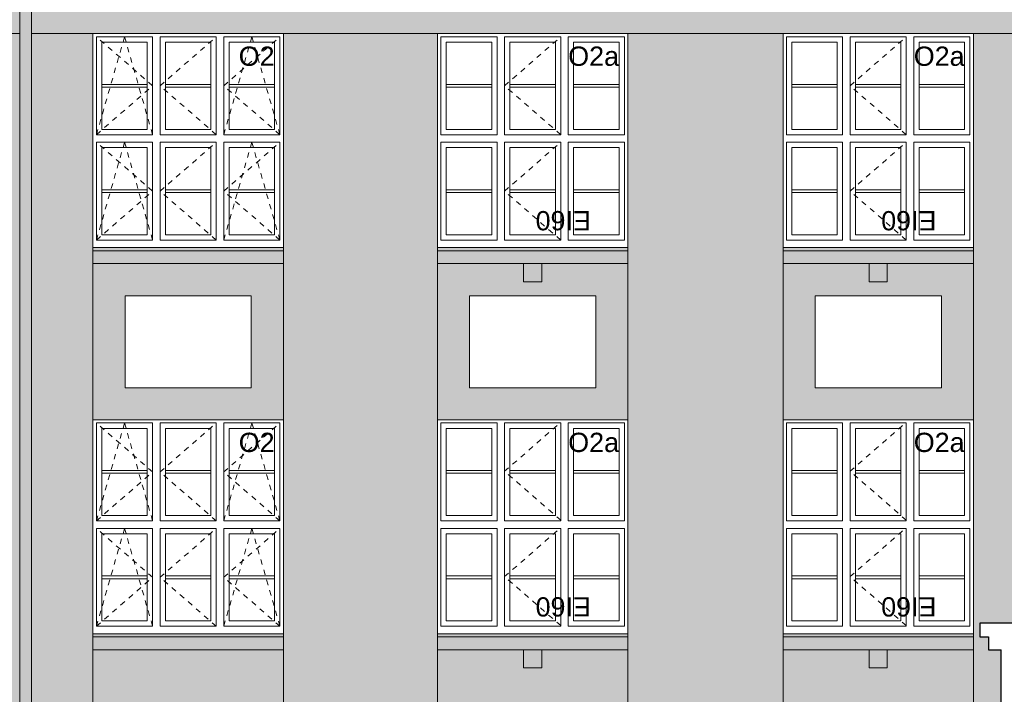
# Model space of a CAD drawing. Extents: x -396299 to -11759, y -15022 to 18278.
# Tile 194 of 205: x -41504 to -32300, y 1217 to 7523. Entities that reach past the tile are written whole.
import ezdxf

# ---------------------------------------------------------------- set-up
doc = ezdxf.new("R2010")
doc.units = 0
doc.header["$MEASUREMENT"] = 0
doc.linetypes.add('Hidden Line', pattern=[100, 50, -50])
doc.layers.add('Arch okna_Nr_Pióra__114', color=7, linetype='Continuous', lineweight=13, true_color=0xf1d696)
for name, color, linetype, lineweight in [('Arch okna_Nr_Pióra__32', 34, 'Continuous', 15), ('Arch opisy okien_Nr_Pióra__21', 7, 'Continuous', 13), ('INWENT ODWODNIENIE_Nr_Pióra__21', 7, 'Continuous', 13), ('INWENT. DRZWI_Nr_Pióra__21', 7, 'Continuous', 13), ('INWENT.ŚCIANY_Nr_Pióra__1', 7, 'Continuous', 25), ('INWENT.ŚCIANY_Nr_Pióra__21', 7, 'Continuous', 13)]:
    doc.layers.add(name, color=color, linetype=linetype, lineweight=lineweight)
doc.styles.add('GENERATED_STYLE_8', font='arial.ttf')

msp = doc.modelspace()

# ---------------------------------------------------------------- hatches: boundary and pattern name
at = {"layer": 'Arch okna_Nr_Pióra__114', "linetype": 'Continuous', "lineweight": 0, "true_color": 0x786b4b}
for points in [[(-41503.7, 7393.2), (-41503.7, 7873.2), (-41928.7, 7873.2), (-41928.7, 7393.2)], [(-41393.7, 7393.2), (-27763.7, 7393.2), (-27763.7, 7873.2), (-41393.7, 7873.2)], [(-41503.7, -1980), (-41503.7, 7393.2), (-41868.7, 7393.2), (-41868.7, -1980)], [(-40818.7, 7393.2), (-41393.7, 7393.2), (-41393.7, -1980), (-40818.7, -1980), (-40818.7, 140)], [(-39038.7, -1980), (-37598.7, -1980), (-37598.7, 140), (-37598.7, 7393.2), (-39038.7, 7393.2), (-39038.7, 5243.2)], [(-35818.7, 7393.2), (-35818.7, 140), (-35818.7, -1980), (-34368.7, -1980), (-34368.7, 5243.2), (-34368.7, 7393.2)], [(-32528.7, -87.6), (-32528.7, 40.5, -0.396768), (-32378.3, 200.2), (-32328.7, 203.2), (-32328.7, 1633.2), (-32448.8, 1633.2), (-32448.8, 1753.2), (-32528.7, 1753.2), (-32528.7, 1883.2), (-32328.7, 1883.2), (-31968.7, 1883.2), (-31968.7, 224.8), (-31820.6, 233.7, 0.37173), (-31792.5, 261), (-31619.3, 2240.9, -0.37173), (-31469.5, 2386.6), (-30688.7, 2433.5), (-30688.7, 5763.2), (-28908.7, 5763.2), (-28908.7, 2540.3), (-27872.7, 2602.4), (-27769.2, 2749.7, 0.154336), (-27763.7, 2767), (-27763.7, 7393.2), (-32588.7, 7393.2), (-32588.7, 5243.2), (-32588.7, -1980), (-32528.7, -1980)], [(-39038.7, 1633.2), (-40818.7, 1633.2), (-40818.7, 140), (-39038.7, 140)], [(-37598.7, 1633.2), (-37598.7, 140), (-35818.7, 140), (-35818.7, 1633.2)], [(-32588.7, 1633.2), (-34368.7, 1633.2), (-34368.7, 140), (-32588.7, 140)]]:
    msp.add_hatch(color=47, dxfattribs=at).paths.add_polyline_path(points, flags=0)
at = {"layer": 'Arch okna_Nr_Pióra__114', "linetype": 'Continuous', "lineweight": 0, "true_color": 0x3c3525}
for points in [[(-40818.7, 5243.2), (-39038.7, 5243.2), (-39038.7, 5393.2), (-40818.7, 5393.2)], [(-37598.7, 5243.2), (-35818.7, 5243.2), (-35818.7, 5393.2), (-37598.7, 5393.2)], [(-34368.7, 5243.2), (-32588.7, 5243.2), (-32588.7, 5393.2), (-34368.7, 5393.2)], [(-40818.7, 1633.2), (-39038.7, 1633.2), (-39038.7, 1783.2), (-40818.7, 1783.2)], [(-35818.7, 1633.2), (-37598.7, 1633.2), (-37598.7, 1783.2), (-35818.7, 1783.2)], [(-32588.7, 1633.2), (-34368.7, 1633.2), (-34368.7, 1783.2), (-32588.7, 1783.2)]]:
    msp.add_hatch(color=39, dxfattribs=at).paths.add_polyline_path(points, flags=0)
at = {"layer": 'Arch okna_Nr_Pióra__114', "linetype": 'Continuous', "lineweight": 0, "true_color": 0x786b4b}
h = msp.add_hatch(color=47, dxfattribs=at)
h.paths.add_polyline_path([(-40818.7, 3783.2), (-39038.7, 3783.2), (-39038.7, 5243.2), (-40818.7, 5243.2)], flags=0)
h.paths.add_polyline_path([(-40518.7, 4083.2), (-39338.7, 4083.2), (-39338.7, 4943.2), (-40518.7, 4943.2)], flags=0)
h = msp.add_hatch(color=47, dxfattribs=at)
h.paths.add_polyline_path([(-37598.7, 5243.2), (-37598.7, 3783.2), (-35818.7, 3783.2), (-35818.7, 5243.2)], flags=0)
h.paths.add_polyline_path([(-37298.7, 4083.2), (-36118.7, 4083.2), (-36118.7, 4943.2), (-37298.7, 4943.2)], flags=0)
h = msp.add_hatch(color=47, dxfattribs=at)
h.paths.add_polyline_path([(-34368.7, 5243.2), (-34368.7, 3783.2), (-32588.7, 3783.2), (-32588.7, 5243.2)], flags=0)
h.paths.add_polyline_path([(-34068.7, 4083.2), (-32888.7, 4083.2), (-32888.7, 4943.2), (-34068.7, 4943.2)], flags=0)
at = {"layer": 'Arch okna_Nr_Pióra__32', "linetype": 'Continuous', "lineweight": 0, "true_color": 0x603000}
msp.add_hatch(color=48, dxfattribs=at).paths.add_polyline_path([(-41533.7, -2121.8), (-41533.7, -2151.8), (-41503.7, -2181.8), (-41503.7, -3991.8), (-41393.7, -3991.8), (-41393.7, -2181.8), (-41363.7, -2151.8), (-41363.7, -2121.8), (-41393.7, -2121.8), (-41393.7, 10793.4), (-41503.7, 10793.4), (-41503.7, -2121.8)], flags=0)

# ---------------------------------------------------------------- linework, layer by layer
at = {"layer": 'INWENT ODWODNIENIE_Nr_Pióra__21', "linetype": 'Continuous'}
for p, q in [((-41503.7, 10793.4), (-41503.7, -2121.8)), ((-41393.7, 10793.4), (-41393.7, -2121.8))]:
    msp.add_line(p, q, dxfattribs=at)
at = {"layer": 'INWENT. DRZWI_Nr_Pióra__21', "linetype": 'Continuous'}
for p, q in [((-40261.2, 7363.2), (-40786.2, 7363.2)), ((-40786.2, 6448.2), (-40786.2, 7363.2)), ((-40261.2, 6448.2), (-40261.2, 7363.2)), ((-39666.2, 7363.2), (-40191.2, 7363.2)), ((-40191.2, 6448.2), (-40191.2, 7363.2)), ((-39666.2, 6448.2), (-39666.2, 7363.2)), ((-39596.2, 6448.2), (-39596.2, 7363.2)), ((-39071.2, 7363.2), (-39596.2, 7363.2)), ((-39071.2, 7363.2), (-39071.2, 6448.2)), ((-37041.2, 7363.2), (-37566.2, 7363.2)), ((-37566.2, 6448.2), (-37566.2, 7363.2)), ((-37041.2, 7363.2), (-37566.2, 7363.2)), ((-37566.2, 6448.2), (-37566.2, 7363.2)), ((-37041.2, 6448.2), (-37041.2, 7363.2)), ((-37041.2, 6448.2), (-37041.2, 7363.2)), ((-36446.2, 7363.2), (-36971.2, 7363.2)), ((-36971.2, 6448.2), (-36971.2, 7363.2)), ((-36446.2, 7363.2), (-36971.2, 7363.2)), ((-36971.2, 6448.2), (-36971.2, 7363.2)), ((-36446.2, 6448.2), (-36446.2, 7363.2)), ((-36446.2, 6448.2), (-36446.2, 7363.2)), ((-36376.2, 6448.2), (-36376.2, 7363.2)), ((-35851.2, 7363.2), (-36376.2, 7363.2)), ((-36376.2, 6448.2), (-36376.2, 7363.2)), ((-35851.2, 7363.2), (-36376.2, 7363.2)), ((-35851.2, 7363.2), (-35851.2, 6448.2)), ((-35851.2, 7363.2), (-35851.2, 6448.2)), ((-33811.2, 7363.2), (-34336.2, 7363.2)), ((-34336.2, 6448.2), (-34336.2, 7363.2)), ((-33811.2, 6448.2), (-33811.2, 7363.2)), ((-33216.2, 7363.2), (-33741.2, 7363.2)), ((-33741.2, 6448.2), (-33741.2, 7363.2)), ((-33216.2, 6448.2), (-33216.2, 7363.2)), ((-33146.2, 6448.2), (-33146.2, 7363.2)), ((-32621.2, 7363.2), (-33146.2, 7363.2)), ((-32621.2, 7363.2), (-32621.2, 6448.2)), ((-40311.2, 7313.2), (-40736.2, 7313.2)), ((-40736.2, 6498.2), (-40736.2, 7313.2)), ((-40311.2, 6498.2), (-40311.2, 7313.2)), ((-39716.2, 7313.2), (-40141.2, 7313.2)), ((-40141.2, 6498.2), (-40141.2, 7313.2)), ((-39716.2, 6498.2), (-39716.2, 7313.2)), ((-39546.2, 7313.2), (-39121.2, 7313.2)), ((-39546.2, 6498.2), (-39546.2, 7313.2)), ((-39121.2, 6498.2), (-39121.2, 7313.2)), ((-37091.2, 7313.2), (-37516.2, 7313.2)), ((-37516.2, 6498.2), (-37516.2, 7313.2)), ((-37091.2, 7313.2), (-37516.2, 7313.2)), ((-37516.2, 6498.2), (-37516.2, 7313.2)), ((-37091.2, 6498.2), (-37091.2, 7313.2)), ((-37091.2, 6498.2), (-37091.2, 7313.2)), ((-36496.2, 7313.2), (-36921.2, 7313.2)), ((-36921.2, 6498.2), (-36921.2, 7313.2)), ((-36496.2, 7313.2), (-36921.2, 7313.2)), ((-36921.2, 6498.2), (-36921.2, 7313.2)), ((-36496.2, 6498.2), (-36496.2, 7313.2)), ((-36496.2, 6498.2), (-36496.2, 7313.2)), ((-36326.2, 7313.2), (-35901.2, 7313.2)), ((-36326.2, 6498.2), (-36326.2, 7313.2)), ((-36326.2, 7313.2), (-35901.2, 7313.2)), ((-36326.2, 6498.2), (-36326.2, 7313.2)), ((-35901.2, 6498.2), (-35901.2, 7313.2)), ((-35901.2, 6498.2), (-35901.2, 7313.2)), ((-33861.2, 7313.2), (-34286.2, 7313.2)), ((-34286.2, 6498.2), (-34286.2, 7313.2)), ((-33861.2, 6498.2), (-33861.2, 7313.2)), ((-33266.2, 7313.2), (-33691.2, 7313.2)), ((-33691.2, 6498.2), (-33691.2, 7313.2)), ((-33266.2, 6498.2), (-33266.2, 7313.2)), ((-33096.2, 7313.2), (-32671.2, 7313.2)), ((-33096.2, 6498.2), (-33096.2, 7313.2)), ((-32671.2, 6498.2), (-32671.2, 7313.2)), ((-40311.2, 6918.7), (-40736.2, 6918.7)), ((-39716.2, 6918.7), (-40141.2, 6918.7)), ((-39546.2, 6918.7), (-39121.2, 6918.7)), ((-37091.2, 6918.7), (-37516.2, 6918.7)), ((-37091.2, 6918.7), (-37516.2, 6918.7)), ((-36496.2, 6918.7), (-36921.2, 6918.7)), ((-36496.2, 6918.7), (-36921.2, 6918.7)), ((-36326.2, 6918.7), (-35901.2, 6918.7)), ((-36326.2, 6918.7), (-35901.2, 6918.7)), ((-33861.2, 6918.7), (-34286.2, 6918.7)), ((-33266.2, 6918.7), (-33691.2, 6918.7)), ((-33096.2, 6918.7), (-32671.2, 6918.7)), ((-40311.2, 6892.7), (-40736.2, 6892.7)), ((-39716.2, 6892.7), (-40141.2, 6892.7)), ((-39546.2, 6892.7), (-39121.2, 6892.7)), ((-37091.2, 6892.7), (-37516.2, 6892.7)), ((-37091.2, 6892.7), (-37516.2, 6892.7)), ((-36496.2, 6892.7), (-36921.2, 6892.7)), ((-36496.2, 6892.7), (-36921.2, 6892.7)), ((-36326.2, 6892.7), (-35901.2, 6892.7)), ((-36326.2, 6892.7), (-35901.2, 6892.7)), ((-33861.2, 6892.7), (-34286.2, 6892.7)), ((-33266.2, 6892.7), (-33691.2, 6892.7)), ((-33096.2, 6892.7), (-32671.2, 6892.7)), ((-40261.2, 6448.2), (-40786.2, 6448.2)), ((-40311.2, 6498.2), (-40736.2, 6498.2)), ((-39666.2, 6448.2), (-40191.2, 6448.2)), ((-39716.2, 6498.2), (-40141.2, 6498.2)), ((-39071.2, 6448.2), (-39596.2, 6448.2)), ((-39546.2, 6498.2), (-39121.2, 6498.2)), ((-37041.2, 6448.2), (-37566.2, 6448.2)), ((-37041.2, 6448.2), (-37566.2, 6448.2)), ((-37091.2, 6498.2), (-37516.2, 6498.2)), ((-37091.2, 6498.2), (-37516.2, 6498.2)), ((-36446.2, 6448.2), (-36971.2, 6448.2)), ((-36446.2, 6448.2), (-36971.2, 6448.2)), ((-36496.2, 6498.2), (-36921.2, 6498.2)), ((-36496.2, 6498.2), (-36921.2, 6498.2)), ((-35851.2, 6448.2), (-36376.2, 6448.2)), ((-35851.2, 6448.2), (-36376.2, 6448.2)), ((-36326.2, 6498.2), (-35901.2, 6498.2)), ((-36326.2, 6498.2), (-35901.2, 6498.2)), ((-33811.2, 6448.2), (-34336.2, 6448.2)), ((-33861.2, 6498.2), (-34286.2, 6498.2)), ((-33216.2, 6448.2), (-33741.2, 6448.2)), ((-33266.2, 6498.2), (-33691.2, 6498.2)), ((-32621.2, 6448.2), (-33146.2, 6448.2)), ((-33096.2, 6498.2), (-32671.2, 6498.2)), ((-40261.2, 6378.2), (-40786.2, 6378.2)), ((-40786.2, 5463.2), (-40786.2, 6378.2)), ((-40261.2, 5463.2), (-40261.2, 6378.2)), ((-39666.2, 6378.2), (-40191.2, 6378.2)), ((-40191.2, 5463.2), (-40191.2, 6378.2)), ((-39666.2, 5463.2), (-39666.2, 6378.2)), ((-39596.2, 5463.2), (-39596.2, 6378.2)), ((-39071.2, 6378.2), (-39596.2, 6378.2)), ((-39071.2, 6378.2), (-39071.2, 5463.2)), ((-37041.2, 6378.2), (-37566.2, 6378.2)), ((-37566.2, 5463.2), (-37566.2, 6378.2)), ((-37041.2, 6378.2), (-37566.2, 6378.2)), ((-37566.2, 5463.2), (-37566.2, 6378.2)), ((-37041.2, 5463.2), (-37041.2, 6378.2)), ((-37041.2, 5463.2), (-37041.2, 6378.2)), ((-36446.2, 6378.2), (-36971.2, 6378.2)), ((-36971.2, 5463.2), (-36971.2, 6378.2)), ((-36446.2, 6378.2), (-36971.2, 6378.2)), ((-36971.2, 5463.2), (-36971.2, 6378.2)), ((-36446.2, 5463.2), (-36446.2, 6378.2)), ((-36446.2, 5463.2), (-36446.2, 6378.2)), ((-36376.2, 5463.2), (-36376.2, 6378.2)), ((-35851.2, 6378.2), (-36376.2, 6378.2)), ((-36376.2, 5463.2), (-36376.2, 6378.2)), ((-35851.2, 6378.2), (-36376.2, 6378.2)), ((-35851.2, 6378.2), (-35851.2, 5463.2)), ((-35851.2, 6378.2), (-35851.2, 5463.2)), ((-33811.2, 6378.2), (-34336.2, 6378.2)), ((-34336.2, 5463.2), (-34336.2, 6378.2)), ((-33811.2, 5463.2), (-33811.2, 6378.2)), ((-33216.2, 6378.2), (-33741.2, 6378.2)), ((-33741.2, 5463.2), (-33741.2, 6378.2)), ((-33216.2, 5463.2), (-33216.2, 6378.2)), ((-33146.2, 5463.2), (-33146.2, 6378.2)), ((-32621.2, 6378.2), (-33146.2, 6378.2)), ((-32621.2, 6378.2), (-32621.2, 5463.2)), ((-40311.2, 6328.2), (-40736.2, 6328.2)), ((-40736.2, 5513.2), (-40736.2, 6328.2)), ((-40311.2, 5513.2), (-40311.2, 6328.2)), ((-39716.2, 6328.2), (-40141.2, 6328.2)), ((-40141.2, 5513.2), (-40141.2, 6328.2)), ((-39716.2, 5513.2), (-39716.2, 6328.2)), ((-39546.2, 6328.2), (-39121.2, 6328.2)), ((-39546.2, 5513.2), (-39546.2, 6328.2)), ((-39121.2, 5513.2), (-39121.2, 6328.2)), ((-37091.2, 6328.2), (-37516.2, 6328.2)), ((-37516.2, 5513.2), (-37516.2, 6328.2)), ((-37091.2, 6328.2), (-37516.2, 6328.2)), ((-37516.2, 5513.2), (-37516.2, 6328.2)), ((-37091.2, 5513.2), (-37091.2, 6328.2)), ((-37091.2, 5513.2), (-37091.2, 6328.2)), ((-36496.2, 6328.2), (-36921.2, 6328.2)), ((-36921.2, 5513.2), (-36921.2, 6328.2)), ((-36496.2, 6328.2), (-36921.2, 6328.2)), ((-36921.2, 5513.2), (-36921.2, 6328.2)), ((-36496.2, 5513.2), (-36496.2, 6328.2)), ((-36496.2, 5513.2), (-36496.2, 6328.2)), ((-36326.2, 6328.2), (-35901.2, 6328.2)), ((-36326.2, 5513.2), (-36326.2, 6328.2)), ((-36326.2, 6328.2), (-35901.2, 6328.2)), ((-36326.2, 5513.2), (-36326.2, 6328.2)), ((-35901.2, 5513.2), (-35901.2, 6328.2)), ((-35901.2, 5513.2), (-35901.2, 6328.2)), ((-33861.2, 6328.2), (-34286.2, 6328.2)), ((-34286.2, 5513.2), (-34286.2, 6328.2)), ((-33861.2, 5513.2), (-33861.2, 6328.2)), ((-33266.2, 6328.2), (-33691.2, 6328.2)), ((-33691.2, 5513.2), (-33691.2, 6328.2)), ((-33266.2, 5513.2), (-33266.2, 6328.2)), ((-33096.2, 6328.2), (-32671.2, 6328.2)), ((-33096.2, 5513.2), (-33096.2, 6328.2)), ((-32671.2, 5513.2), (-32671.2, 6328.2)), ((-40311.2, 5933.7), (-40736.2, 5933.7)), ((-40311.2, 5907.7), (-40736.2, 5907.7)), ((-39716.2, 5933.7), (-40141.2, 5933.7)), ((-39716.2, 5907.7), (-40141.2, 5907.7)), ((-39546.2, 5933.7), (-39121.2, 5933.7)), ((-39546.2, 5907.7), (-39121.2, 5907.7)), ((-37091.2, 5933.7), (-37516.2, 5933.7)), ((-37091.2, 5933.7), (-37516.2, 5933.7)), ((-37091.2, 5907.7), (-37516.2, 5907.7)), ((-37091.2, 5907.7), (-37516.2, 5907.7)), ((-36496.2, 5933.7), (-36921.2, 5933.7)), ((-36496.2, 5933.7), (-36921.2, 5933.7)), ((-36496.2, 5907.7), (-36921.2, 5907.7)), ((-36496.2, 5907.7), (-36921.2, 5907.7)), ((-36326.2, 5933.7), (-35901.2, 5933.7)), ((-36326.2, 5933.7), (-35901.2, 5933.7)), ((-36326.2, 5907.7), (-35901.2, 5907.7)), ((-36326.2, 5907.7), (-35901.2, 5907.7)), ((-33861.2, 5933.7), (-34286.2, 5933.7)), ((-33861.2, 5907.7), (-34286.2, 5907.7)), ((-33266.2, 5933.7), (-33691.2, 5933.7)), ((-33266.2, 5907.7), (-33691.2, 5907.7)), ((-33096.2, 5933.7), (-32671.2, 5933.7)), ((-33096.2, 5907.7), (-32671.2, 5907.7)), ((-40261.2, 5463.2), (-40786.2, 5463.2)), ((-40311.2, 5513.2), (-40736.2, 5513.2)), ((-39666.2, 5463.2), (-40191.2, 5463.2)), ((-39716.2, 5513.2), (-40141.2, 5513.2)), ((-39071.2, 5463.2), (-39596.2, 5463.2)), ((-39546.2, 5513.2), (-39121.2, 5513.2)), ((-37041.2, 5463.2), (-37566.2, 5463.2)), ((-37041.2, 5463.2), (-37566.2, 5463.2)), ((-37091.2, 5513.2), (-37516.2, 5513.2)), ((-37091.2, 5513.2), (-37516.2, 5513.2)), ((-36446.2, 5463.2), (-36971.2, 5463.2)), ((-36446.2, 5463.2), (-36971.2, 5463.2)), ((-36496.2, 5513.2), (-36921.2, 5513.2)), ((-36496.2, 5513.2), (-36921.2, 5513.2)), ((-35851.2, 5463.2), (-36376.2, 5463.2)), ((-35851.2, 5463.2), (-36376.2, 5463.2)), ((-36326.2, 5513.2), (-35901.2, 5513.2)), ((-36326.2, 5513.2), (-35901.2, 5513.2)), ((-33811.2, 5463.2), (-34336.2, 5463.2)), ((-33861.2, 5513.2), (-34286.2, 5513.2)), ((-33216.2, 5463.2), (-33741.2, 5463.2)), ((-33266.2, 5513.2), (-33691.2, 5513.2)), ((-32621.2, 5463.2), (-33146.2, 5463.2)), ((-33096.2, 5513.2), (-32671.2, 5513.2)), ((-36623.7, 5243.2), (-36793.7, 5243.2)), ((-36793.7, 5243.2), (-36793.7, 5073.2)), ((-36623.7, 5073.2), (-36623.7, 5243.2)), ((-33393.7, 5243.2), (-33563.7, 5243.2)), ((-33563.7, 5243.2), (-33563.7, 5073.2)), ((-33393.7, 5073.2), (-33393.7, 5243.2)), ((-36793.7, 5073.2), (-36623.7, 5073.2)), ((-33563.7, 5073.2), (-33393.7, 5073.2)), ((-40786.2, 2838.2), (-40786.2, 3753.2)), ((-40261.2, 3753.2), (-40786.2, 3753.2)), ((-40736.2, 2888.2), (-40736.2, 3703.2)), ((-40311.2, 3703.2), (-40736.2, 3703.2)), ((-40311.2, 2888.2), (-40311.2, 3703.2)), ((-40261.2, 2838.2), (-40261.2, 3753.2)), ((-40191.2, 2838.2), (-40191.2, 3753.2)), ((-39666.2, 3753.2), (-40191.2, 3753.2)), ((-40141.2, 2888.2), (-40141.2, 3703.2)), ((-39716.2, 3703.2), (-40141.2, 3703.2)), ((-39716.2, 2888.2), (-39716.2, 3703.2)), ((-39666.2, 2838.2), (-39666.2, 3753.2)), ((-39071.2, 3753.2), (-39596.2, 3753.2)), ((-39596.2, 2838.2), (-39596.2, 3753.2)), ((-39546.2, 2888.2), (-39546.2, 3703.2)), ((-39546.2, 3703.2), (-39121.2, 3703.2)), ((-39121.2, 2888.2), (-39121.2, 3703.2)), ((-39071.2, 3753.2), (-39071.2, 2838.2)), ((-37566.2, 2838.2), (-37566.2, 3753.2)), ((-37041.2, 3753.2), (-37566.2, 3753.2)), ((-37566.2, 2838.2), (-37566.2, 3753.2)), ((-37041.2, 3753.2), (-37566.2, 3753.2)), ((-37516.2, 2888.2), (-37516.2, 3703.2)), ((-37091.2, 3703.2), (-37516.2, 3703.2)), ((-37516.2, 2888.2), (-37516.2, 3703.2)), ((-37091.2, 3703.2), (-37516.2, 3703.2)), ((-37091.2, 2888.2), (-37091.2, 3703.2)), ((-37091.2, 2888.2), (-37091.2, 3703.2)), ((-37041.2, 2838.2), (-37041.2, 3753.2)), ((-37041.2, 2838.2), (-37041.2, 3753.2)), ((-36971.2, 2838.2), (-36971.2, 3753.2)), ((-36446.2, 3753.2), (-36971.2, 3753.2)), ((-36971.2, 2838.2), (-36971.2, 3753.2)), ((-36446.2, 3753.2), (-36971.2, 3753.2)), ((-36921.2, 2888.2), (-36921.2, 3703.2)), ((-36496.2, 3703.2), (-36921.2, 3703.2)), ((-36921.2, 2888.2), (-36921.2, 3703.2)), ((-36496.2, 3703.2), (-36921.2, 3703.2)), ((-36496.2, 2888.2), (-36496.2, 3703.2)), ((-36496.2, 2888.2), (-36496.2, 3703.2)), ((-36446.2, 2838.2), (-36446.2, 3753.2)), ((-36446.2, 2838.2), (-36446.2, 3753.2)), ((-35851.2, 3753.2), (-36376.2, 3753.2)), ((-36376.2, 2838.2), (-36376.2, 3753.2)), ((-35851.2, 3753.2), (-36376.2, 3753.2)), ((-36376.2, 2838.2), (-36376.2, 3753.2)), ((-36326.2, 2888.2), (-36326.2, 3703.2)), ((-36326.2, 3703.2), (-35901.2, 3703.2)), ((-36326.2, 2888.2), (-36326.2, 3703.2)), ((-36326.2, 3703.2), (-35901.2, 3703.2)), ((-35901.2, 2888.2), (-35901.2, 3703.2)), ((-35901.2, 2888.2), (-35901.2, 3703.2)), ((-35851.2, 3753.2), (-35851.2, 2838.2)), ((-35851.2, 3753.2), (-35851.2, 2838.2)), ((-34336.2, 2838.2), (-34336.2, 3753.2)), ((-33811.2, 3753.2), (-34336.2, 3753.2)), ((-34286.2, 2888.2), (-34286.2, 3703.2)), ((-33861.2, 3703.2), (-34286.2, 3703.2)), ((-33861.2, 2888.2), (-33861.2, 3703.2)), ((-33811.2, 2838.2), (-33811.2, 3753.2)), ((-33741.2, 2838.2), (-33741.2, 3753.2)), ((-33216.2, 3753.2), (-33741.2, 3753.2)), ((-33691.2, 2888.2), (-33691.2, 3703.2)), ((-33266.2, 3703.2), (-33691.2, 3703.2)), ((-33266.2, 2888.2), (-33266.2, 3703.2)), ((-33216.2, 2838.2), (-33216.2, 3753.2)), ((-32621.2, 3753.2), (-33146.2, 3753.2)), ((-33146.2, 2838.2), (-33146.2, 3753.2)), ((-33096.2, 2888.2), (-33096.2, 3703.2)), ((-33096.2, 3703.2), (-32671.2, 3703.2)), ((-32671.2, 2888.2), (-32671.2, 3703.2)), ((-32621.2, 3753.2), (-32621.2, 2838.2)), ((-40311.2, 3308.7), (-40736.2, 3308.7)), ((-40311.2, 3282.7), (-40736.2, 3282.7)), ((-39716.2, 3308.7), (-40141.2, 3308.7)), ((-39716.2, 3282.7), (-40141.2, 3282.7)), ((-39546.2, 3308.7), (-39121.2, 3308.7)), ((-39546.2, 3282.7), (-39121.2, 3282.7)), ((-37091.2, 3308.7), (-37516.2, 3308.7)), ((-37091.2, 3308.7), (-37516.2, 3308.7)), ((-37091.2, 3282.7), (-37516.2, 3282.7)), ((-37091.2, 3282.7), (-37516.2, 3282.7)), ((-36496.2, 3308.7), (-36921.2, 3308.7)), ((-36496.2, 3308.7), (-36921.2, 3308.7)), ((-36496.2, 3282.7), (-36921.2, 3282.7)), ((-36496.2, 3282.7), (-36921.2, 3282.7)), ((-36326.2, 3308.7), (-35901.2, 3308.7)), ((-36326.2, 3308.7), (-35901.2, 3308.7)), ((-36326.2, 3282.7), (-35901.2, 3282.7)), ((-36326.2, 3282.7), (-35901.2, 3282.7)), ((-33861.2, 3308.7), (-34286.2, 3308.7)), ((-33861.2, 3282.7), (-34286.2, 3282.7)), ((-33266.2, 3308.7), (-33691.2, 3308.7)), ((-33266.2, 3282.7), (-33691.2, 3282.7)), ((-33096.2, 3308.7), (-32671.2, 3308.7)), ((-33096.2, 3282.7), (-32671.2, 3282.7)), ((-40311.2, 2888.2), (-40736.2, 2888.2)), ((-39716.2, 2888.2), (-40141.2, 2888.2)), ((-39546.2, 2888.2), (-39121.2, 2888.2)), ((-37091.2, 2888.2), (-37516.2, 2888.2)), ((-37091.2, 2888.2), (-37516.2, 2888.2)), ((-36496.2, 2888.2), (-36921.2, 2888.2)), ((-36496.2, 2888.2), (-36921.2, 2888.2)), ((-36326.2, 2888.2), (-35901.2, 2888.2)), ((-36326.2, 2888.2), (-35901.2, 2888.2)), ((-33861.2, 2888.2), (-34286.2, 2888.2)), ((-33266.2, 2888.2), (-33691.2, 2888.2)), ((-33096.2, 2888.2), (-32671.2, 2888.2)), ((-40261.2, 2838.2), (-40786.2, 2838.2)), ((-40786.2, 1853.2), (-40786.2, 2768.2)), ((-40261.2, 2768.2), (-40786.2, 2768.2)), ((-40261.2, 1853.2), (-40261.2, 2768.2)), ((-39666.2, 2838.2), (-40191.2, 2838.2)), ((-40191.2, 1853.2), (-40191.2, 2768.2)), ((-39666.2, 2768.2), (-40191.2, 2768.2)), ((-39666.2, 1853.2), (-39666.2, 2768.2)), ((-39071.2, 2838.2), (-39596.2, 2838.2)), ((-39071.2, 2768.2), (-39596.2, 2768.2)), ((-39596.2, 1853.2), (-39596.2, 2768.2)), ((-39071.2, 2768.2), (-39071.2, 1853.2)), ((-37041.2, 2838.2), (-37566.2, 2838.2)), ((-37041.2, 2838.2), (-37566.2, 2838.2)), ((-37566.2, 1853.2), (-37566.2, 2768.2)), ((-37041.2, 2768.2), (-37566.2, 2768.2)), ((-37566.2, 1853.2), (-37566.2, 2768.2)), ((-37041.2, 2768.2), (-37566.2, 2768.2)), ((-37041.2, 1853.2), (-37041.2, 2768.2)), ((-37041.2, 1853.2), (-37041.2, 2768.2)), ((-36446.2, 2838.2), (-36971.2, 2838.2)), ((-36446.2, 2838.2), (-36971.2, 2838.2)), ((-36971.2, 1853.2), (-36971.2, 2768.2)), ((-36446.2, 2768.2), (-36971.2, 2768.2)), ((-36971.2, 1853.2), (-36971.2, 2768.2)), ((-36446.2, 2768.2), (-36971.2, 2768.2)), ((-36446.2, 1853.2), (-36446.2, 2768.2)), ((-36446.2, 1853.2), (-36446.2, 2768.2)), ((-35851.2, 2838.2), (-36376.2, 2838.2)), ((-35851.2, 2838.2), (-36376.2, 2838.2)), ((-35851.2, 2768.2), (-36376.2, 2768.2)), ((-36376.2, 1853.2), (-36376.2, 2768.2)), ((-35851.2, 2768.2), (-36376.2, 2768.2)), ((-36376.2, 1853.2), (-36376.2, 2768.2)), ((-35851.2, 2768.2), (-35851.2, 1853.2)), ((-35851.2, 2768.2), (-35851.2, 1853.2)), ((-33811.2, 2838.2), (-34336.2, 2838.2)), ((-34336.2, 1853.2), (-34336.2, 2768.2)), ((-33811.2, 2768.2), (-34336.2, 2768.2)), ((-33811.2, 1853.2), (-33811.2, 2768.2)), ((-33216.2, 2838.2), (-33741.2, 2838.2)), ((-33741.2, 1853.2), (-33741.2, 2768.2)), ((-33216.2, 2768.2), (-33741.2, 2768.2)), ((-33216.2, 1853.2), (-33216.2, 2768.2)), ((-32621.2, 2838.2), (-33146.2, 2838.2)), ((-32621.2, 2768.2), (-33146.2, 2768.2)), ((-33146.2, 1853.2), (-33146.2, 2768.2)), ((-32621.2, 2768.2), (-32621.2, 1853.2)), ((-40736.2, 1903.2), (-40736.2, 2718.2)), ((-40311.2, 2718.2), (-40736.2, 2718.2)), ((-40311.2, 1903.2), (-40311.2, 2718.2)), ((-40141.2, 1903.2), (-40141.2, 2718.2)), ((-39716.2, 2718.2), (-40141.2, 2718.2)), ((-39716.2, 1903.2), (-39716.2, 2718.2)), ((-39546.2, 1903.2), (-39546.2, 2718.2)), ((-39546.2, 2718.2), (-39121.2, 2718.2)), ((-39121.2, 1903.2), (-39121.2, 2718.2)), ((-37516.2, 1903.2), (-37516.2, 2718.2)), ((-37091.2, 2718.2), (-37516.2, 2718.2)), ((-37516.2, 1903.2), (-37516.2, 2718.2)), ((-37091.2, 2718.2), (-37516.2, 2718.2)), ((-37091.2, 1903.2), (-37091.2, 2718.2)), ((-37091.2, 1903.2), (-37091.2, 2718.2)), ((-36921.2, 1903.2), (-36921.2, 2718.2)), ((-36496.2, 2718.2), (-36921.2, 2718.2)), ((-36921.2, 1903.2), (-36921.2, 2718.2)), ((-36496.2, 2718.2), (-36921.2, 2718.2)), ((-36496.2, 1903.2), (-36496.2, 2718.2)), ((-36496.2, 1903.2), (-36496.2, 2718.2)), ((-36326.2, 1903.2), (-36326.2, 2718.2)), ((-36326.2, 2718.2), (-35901.2, 2718.2)), ((-36326.2, 1903.2), (-36326.2, 2718.2)), ((-36326.2, 2718.2), (-35901.2, 2718.2)), ((-35901.2, 1903.2), (-35901.2, 2718.2)), ((-35901.2, 1903.2), (-35901.2, 2718.2)), ((-34286.2, 1903.2), (-34286.2, 2718.2)), ((-33861.2, 2718.2), (-34286.2, 2718.2)), ((-33861.2, 1903.2), (-33861.2, 2718.2)), ((-33691.2, 1903.2), (-33691.2, 2718.2)), ((-33266.2, 2718.2), (-33691.2, 2718.2)), ((-33266.2, 1903.2), (-33266.2, 2718.2)), ((-33096.2, 1903.2), (-33096.2, 2718.2)), ((-33096.2, 2718.2), (-32671.2, 2718.2)), ((-32671.2, 1903.2), (-32671.2, 2718.2)), ((-40311.2, 2323.7), (-40736.2, 2323.7)), ((-39716.2, 2323.7), (-40141.2, 2323.7)), ((-39546.2, 2323.7), (-39121.2, 2323.7)), ((-37091.2, 2323.7), (-37516.2, 2323.7)), ((-37091.2, 2323.7), (-37516.2, 2323.7)), ((-36496.2, 2323.7), (-36921.2, 2323.7)), ((-36496.2, 2323.7), (-36921.2, 2323.7)), ((-36326.2, 2323.7), (-35901.2, 2323.7)), ((-36326.2, 2323.7), (-35901.2, 2323.7)), ((-33861.2, 2323.7), (-34286.2, 2323.7)), ((-33266.2, 2323.7), (-33691.2, 2323.7)), ((-33096.2, 2323.7), (-32671.2, 2323.7)), ((-40311.2, 2297.7), (-40736.2, 2297.7)), ((-39716.2, 2297.7), (-40141.2, 2297.7)), ((-39546.2, 2297.7), (-39121.2, 2297.7)), ((-37091.2, 2297.7), (-37516.2, 2297.7)), ((-37091.2, 2297.7), (-37516.2, 2297.7)), ((-36496.2, 2297.7), (-36921.2, 2297.7)), ((-36496.2, 2297.7), (-36921.2, 2297.7)), ((-36326.2, 2297.7), (-35901.2, 2297.7)), ((-36326.2, 2297.7), (-35901.2, 2297.7)), ((-33861.2, 2297.7), (-34286.2, 2297.7)), ((-33266.2, 2297.7), (-33691.2, 2297.7)), ((-33096.2, 2297.7), (-32671.2, 2297.7)), ((-40261.2, 1853.2), (-40786.2, 1853.2)), ((-40311.2, 1903.2), (-40736.2, 1903.2)), ((-39666.2, 1853.2), (-40191.2, 1853.2)), ((-39716.2, 1903.2), (-40141.2, 1903.2)), ((-39071.2, 1853.2), (-39596.2, 1853.2)), ((-39546.2, 1903.2), (-39121.2, 1903.2)), ((-37041.2, 1853.2), (-37566.2, 1853.2)), ((-37041.2, 1853.2), (-37566.2, 1853.2)), ((-37091.2, 1903.2), (-37516.2, 1903.2)), ((-37091.2, 1903.2), (-37516.2, 1903.2)), ((-36446.2, 1853.2), (-36971.2, 1853.2)), ((-36446.2, 1853.2), (-36971.2, 1853.2)), ((-36496.2, 1903.2), (-36921.2, 1903.2)), ((-36496.2, 1903.2), (-36921.2, 1903.2)), ((-35851.2, 1853.2), (-36376.2, 1853.2)), ((-35851.2, 1853.2), (-36376.2, 1853.2)), ((-36326.2, 1903.2), (-35901.2, 1903.2)), ((-36326.2, 1903.2), (-35901.2, 1903.2)), ((-33811.2, 1853.2), (-34336.2, 1853.2)), ((-33861.2, 1903.2), (-34286.2, 1903.2)), ((-33216.2, 1853.2), (-33741.2, 1853.2)), ((-33266.2, 1903.2), (-33691.2, 1903.2)), ((-32621.2, 1853.2), (-33146.2, 1853.2)), ((-33096.2, 1903.2), (-32671.2, 1903.2)), ((-36623.7, 1633.2), (-36793.7, 1633.2)), ((-36793.7, 1633.2), (-36793.7, 1463.2)), ((-36623.7, 1463.2), (-36623.7, 1633.2)), ((-33393.7, 1633.2), (-33563.7, 1633.2)), ((-33563.7, 1633.2), (-33563.7, 1463.2)), ((-33393.7, 1463.2), (-33393.7, 1633.2)), ((-36793.7, 1463.2), (-36623.7, 1463.2)), ((-33563.7, 1463.2), (-33393.7, 1463.2))]:
    msp.add_line(p, q, dxfattribs=at)
at = {"layer": 'INWENT. DRZWI_Nr_Pióra__21', "linetype": 'Hidden Line'}
for p, q in [((-40786.2, 6448.2), (-40523.7, 7363.2)), ((-40261.2, 6905.7), (-40786.2, 7363.2)), ((-40523.7, 7363.2), (-40261.2, 6448.2)), ((-40191.2, 6905.7), (-39666.2, 7363.2)), ((-39333.7, 7363.2), (-39596.2, 6448.2)), ((-39596.2, 6905.7), (-39071.2, 7363.2)), ((-39071.2, 6448.2), (-39333.7, 7363.2)), ((-36971.2, 6905.7), (-36446.2, 7363.2)), ((-33741.2, 6905.7), (-33216.2, 7363.2)), ((-40786.2, 6448.2), (-40261.2, 6905.7)), ((-39666.2, 6448.2), (-40191.2, 6905.7)), ((-39071.2, 6448.2), (-39596.2, 6905.7)), ((-36446.2, 6448.2), (-36971.2, 6905.7)), ((-33216.2, 6448.2), (-33741.2, 6905.7)), ((-40786.2, 5463.2), (-40523.7, 6378.2)), ((-40261.2, 5920.7), (-40786.2, 6378.2)), ((-40523.7, 6378.2), (-40261.2, 5463.2)), ((-40191.2, 5920.7), (-39666.2, 6378.2)), ((-39333.7, 6378.2), (-39596.2, 5463.2)), ((-39596.2, 5920.7), (-39071.2, 6378.2)), ((-39071.2, 5463.2), (-39333.7, 6378.2)), ((-36971.2, 5920.7), (-36446.2, 6378.2)), ((-33741.2, 5920.7), (-33216.2, 6378.2)), ((-40786.2, 5463.2), (-40261.2, 5920.7)), ((-39666.2, 5463.2), (-40191.2, 5920.7)), ((-39071.2, 5463.2), (-39596.2, 5920.7)), ((-36446.2, 5463.2), (-36971.2, 5920.7)), ((-33216.2, 5463.2), (-33741.2, 5920.7)), ((-40786.2, 2838.2), (-40523.7, 3753.2)), ((-40261.2, 3295.7), (-40786.2, 3753.2)), ((-40523.7, 3753.2), (-40261.2, 2838.2)), ((-40191.2, 3295.7), (-39666.2, 3753.2)), ((-39333.7, 3753.2), (-39596.2, 2838.2)), ((-39596.2, 3295.7), (-39071.2, 3753.2)), ((-39071.2, 2838.2), (-39333.7, 3753.2)), ((-36971.2, 3302.1), (-36446.2, 3759.6)), ((-33741.2, 3302.1), (-33216.2, 3759.6)), ((-40786.2, 2838.2), (-40261.2, 3295.7)), ((-39666.2, 2838.2), (-40191.2, 3295.7)), ((-39071.2, 2838.2), (-39596.2, 3295.7)), ((-36446.2, 2844.6), (-36971.2, 3302.1)), ((-33216.2, 2844.6), (-33741.2, 3302.1)), ((-40786.2, 1853.2), (-40523.7, 2768.2)), ((-40261.2, 2310.7), (-40786.2, 2768.2)), ((-40523.7, 2768.2), (-40261.2, 1853.2)), ((-40191.2, 2310.7), (-39666.2, 2768.2)), ((-39333.7, 2768.2), (-39596.2, 1853.2)), ((-39596.2, 2310.7), (-39071.2, 2768.2)), ((-39071.2, 1853.2), (-39333.7, 2768.2)), ((-36971.2, 2317.1), (-36446.2, 2774.6)), ((-33741.2, 2317.1), (-33216.2, 2774.6)), ((-40786.2, 1853.2), (-40261.2, 2310.7)), ((-39666.2, 1853.2), (-40191.2, 2310.7)), ((-39071.2, 1853.2), (-39596.2, 2310.7)), ((-36446.2, 1859.6), (-36971.2, 2317.1)), ((-33216.2, 1859.6), (-33741.2, 2317.1))]:
    msp.add_line(p, q, dxfattribs=at)
at = {"layer": 'INWENT.ŚCIANY_Nr_Pióra__1', "linetype": 'Continuous'}
for p, q in [((-32328.7, 1883.2), (-32528.7, 1883.2)), ((-32528.7, 1883.2), (-32528.7, 1753.2)), ((-31968.7, 1883.2), (-32328.7, 1883.2)), ((-32528.7, 1753.2), (-32448.8, 1753.2)), ((-32448.8, 1753.2), (-32448.8, 1633.2)), ((-32448.8, 1633.2), (-32328.7, 1633.2)), ((-32328.7, -4111.8), (-32328.7, 1633.2))]:
    msp.add_line(p, q, dxfattribs=at)
at = {"layer": 'INWENT.ŚCIANY_Nr_Pióra__21', "linetype": 'Continuous'}
for p, q in [((-41503.7, 7393.2), (-41928.7, 7393.2)), ((-27763.7, 7393.2), (-41393.7, 7393.2)), ((-40818.7, -1980), (-40818.7, 7393.2)), ((-40818.7, 5243.2), (-40818.7, 7393.2)), ((-39038.7, 7393.2), (-40818.7, 7393.2)), ((-39038.7, -1980), (-39038.7, 7393.2)), ((-39038.7, 7393.2), (-39038.7, 5243.2)), ((-37598.7, -1980), (-37598.7, 7393.2)), ((-37598.7, 5243.2), (-37598.7, 7393.2)), ((-35818.7, 7393.2), (-37598.7, 7393.2)), ((-37598.7, 5243.2), (-37598.7, 7393.2)), ((-35818.7, 7393.2), (-37598.7, 7393.2)), ((-35818.7, -1980), (-35818.7, 7393.2)), ((-35818.7, 7393.2), (-35818.7, 5243.2)), ((-35818.7, 7393.2), (-35818.7, 5243.2)), ((-34368.7, -1980), (-34368.7, 7393.2)), ((-34368.7, 5243.2), (-34368.7, 7393.2)), ((-32588.7, 7393.2), (-34368.7, 7393.2)), ((-32588.7, -1980), (-32588.7, 7393.2)), ((-32588.7, 7393.2), (-32588.7, 5243.2)), ((-39038.7, 5393.2), (-40818.7, 5393.2)), ((-39038.7, 5363.2), (-40818.7, 5363.2)), ((-35818.7, 5393.2), (-37598.7, 5393.2)), ((-35818.7, 5393.2), (-37598.7, 5393.2)), ((-35818.7, 5363.2), (-37598.7, 5363.2)), ((-35818.7, 5363.2), (-37598.7, 5363.2)), ((-32588.7, 5393.2), (-34368.7, 5393.2)), ((-32588.7, 5363.2), (-34368.7, 5363.2)), ((-39038.7, 5243.2), (-40818.7, 5243.2)), ((-35818.7, 5243.2), (-37598.7, 5243.2)), ((-35818.7, 5243.2), (-37598.7, 5243.2)), ((-32588.7, 5243.2), (-34368.7, 5243.2)), ((-40518.7, 4943.2), (-40518.7, 4083.2)), ((-39338.7, 4943.2), (-40518.7, 4943.2)), ((-39338.7, 4943.2), (-39338.7, 4083.2)), ((-37298.7, 4943.2), (-37298.7, 4083.2)), ((-36118.7, 4943.2), (-37298.7, 4943.2)), ((-36118.7, 4943.2), (-36118.7, 4083.2)), ((-34068.7, 4943.2), (-34068.7, 4083.2)), ((-32888.7, 4943.2), (-34068.7, 4943.2)), ((-32888.7, 4943.2), (-32888.7, 4083.2)), ((-39338.7, 4083.2), (-40518.7, 4083.2)), ((-36118.7, 4083.2), (-37298.7, 4083.2)), ((-32888.7, 4083.2), (-34068.7, 4083.2)), ((-39038.7, 3783.2), (-40818.7, 3783.2)), ((-40818.7, 1633.2), (-40818.7, 3783.2)), ((-39038.7, 3783.2), (-39038.7, 1633.2)), ((-35818.7, 3783.2), (-37598.7, 3783.2)), ((-37598.7, 1633.2), (-37598.7, 3783.2)), ((-35818.7, 3783.2), (-37598.7, 3783.2)), ((-37598.7, 1633.2), (-37598.7, 3783.2)), ((-35818.7, 3783.2), (-35818.7, 1633.2)), ((-35818.7, 3783.2), (-35818.7, 1633.2)), ((-32588.7, 3783.2), (-34368.7, 3783.2)), ((-34368.7, 1633.2), (-34368.7, 3783.2)), ((-32588.7, 3783.2), (-32588.7, 1633.2)), ((-39038.7, 1783.2), (-40818.7, 1783.2)), ((-39038.7, 1753.2), (-40818.7, 1753.2)), ((-35818.7, 1783.2), (-37598.7, 1783.2)), ((-35818.7, 1783.2), (-37598.7, 1783.2)), ((-35818.7, 1753.2), (-37598.7, 1753.2)), ((-35818.7, 1753.2), (-37598.7, 1753.2)), ((-32588.7, 1783.2), (-34368.7, 1783.2)), ((-32588.7, 1753.2), (-34368.7, 1753.2)), ((-39038.7, 1633.2), (-40818.7, 1633.2)), ((-35818.7, 1633.2), (-37598.7, 1633.2)), ((-35818.7, 1633.2), (-37598.7, 1633.2)), ((-32588.7, 1633.2), (-34368.7, 1633.2))]:
    msp.add_line(p, q, dxfattribs=at)

# ---------------------------------------------------------------- texts
at = {"layer": 'Arch opisy okien_Nr_Pióra__21', "linetype": 'Continuous', "char_height": 180, "attachment_point": 3, "style": 'GENERATED_STYLE_8'}
for s, insert in [('{O2}', (-39121.2, 7272)), ('{O2a}', (-35901.2, 7272)), ('{O2a}', (-32671.2, 7272)), ('{O2}', (-39121.2, 3662)), ('{O2a}', (-35901.2, 3662)), ('{O2a}', (-32671.2, 3662))]:
    msp.add_mtext(s, dxfattribs=dict(at, insert=insert))
at = {"layer": 'Arch opisy okien_Nr_Pióra__21', "linetype": 'Continuous', "char_height": 180, "attachment_point": 3, "rotation": 180, "style": 'GENERATED_STYLE_8'}
for insert in [(-36681, 5554.3), (-33451, 5554.3), (-36681, 1944.3), (-33451, 1944.3)]:
    msp.add_mtext('{EI60}', dxfattribs=dict(at, insert=insert))

doc.saveas('drawing.dxf')
